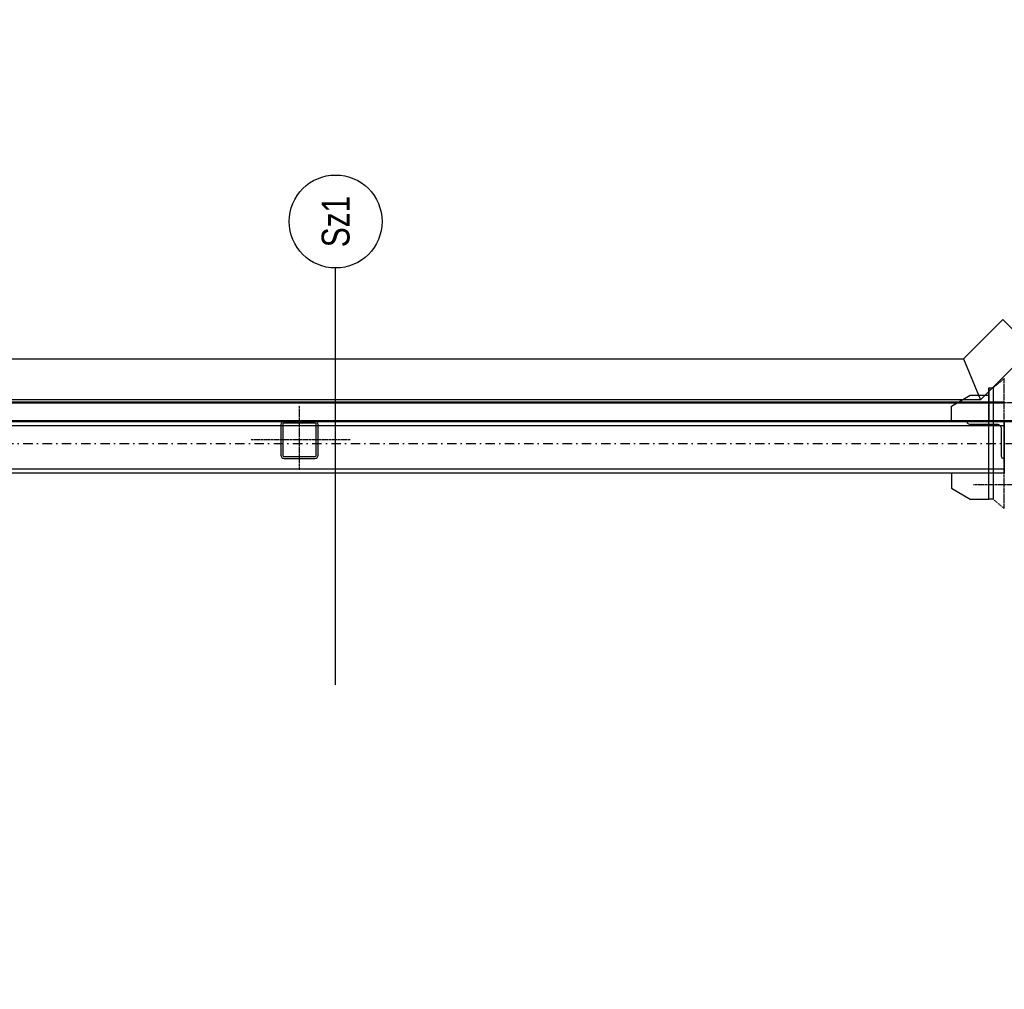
# Model space of a CAD drawing. Header units: centimetres. Extents: x 47725 to 65780, y 1892 to 12037.
# Tile 148 of 156: x 53737 to 54002, y 5624 to 5885. Entities that reach past the tile are written whole.
import ezdxf
from ezdxf.enums import TextEntityAlignment as Align

# ---------------------------------------------------------------- set-up
doc = ezdxf.new("R2010")
doc.units = ezdxf.units.CM
doc.header["$LTSCALE"] = 0.02
for name, pattern in [('CENTER2', [1.125, 0.75, -0.125, 0.125, -0.125]), ('DASHDOT2', [12.7, 6.35, -3.175, 0, -3.175]), ('DIVIDE', [31.75, 12.7, -6.35, 0, -6.35, 0, -6.35])]:
    doc.linetypes.add(name, pattern=pattern)
for name, color, linetype in [('33 - linia 2', 3, 'Continuous'), ('44 - osie 2', 6, 'CENTER2'), ('6 - linia podstawowa', 3, 'Continuous'), ('A-Grid', 191, 'DASHDOT2'), ('A-konstrukcja', 7, 'Continuous'), ('A-PRZERÓJ', 7, 'Continuous'), ('CKFUND', 7, 'DIVIDE'), ('CKPODLOGA_OPIS', 3, 'Continuous'), ('CKPODLOGA_OTOCZKI', 1, 'Continuous'), ('CKWYMIAR', 3, 'Continuous')]:
    doc.layers.add(name, color=color, linetype=linetype)
doc.layers.add('CKSCIANY_PRZEKR', color=6, linetype='Continuous', lineweight=50)
doc.styles.get("Standard").update_dxf_attribs({"font": 'ic-simplex.shx', "width": 0.8})
doc.dimstyles.new('Kopia2 CADKON cm', dxfattribs={"dimscale": 5, "dimtxt": 3, "dimasz": 2.5, "dimexe": 1.8, "dimexo": 5, "dimgap": 0.6, "dimtad": 1, "dimrnd": 0.5, "dimtxsty": 'Standard', "dimblk1": 'OBLIQUE', "dimblk2": 'OBLIQUE', "dimsah": 1, "dimcen": 2.5, "dimadec": 1, "dimazin": 2, "dimtfac": 1, "dimtix": 1, "dimtmove": 2, "dimatfit": 3, "dimldrblk": 'OPEN30', "dimfxl": 2, "dimfxlon": 1, "dimtfill": 1, "dimtolj": 1, "dimarcsym": 0})

# ---------------------------------------------------------------- blocks, each defined once
blk = doc.blocks.new('*U452')
at = {"color": 0}
blk.add_circle((0, 0), 25, dxfattribs=at)
at = {"layer": 'CKPODLOGA_OPIS', "width": 0.8}
blk.add_attdef('OZNAČENÍ', text='', height=15, dxfattribs=at).set_placement((0, 0), align=Align.MIDDLE_CENTER)
blk = doc.blocks.new('_OBLIQUE')
at = {"color": 0, "linetype": 'ByBlock'}
blk.add_line((-0.5, -0.5), (0.5, 0.5), dxfattribs=at)
blk = doc.blocks.new('*D1534')
at = {"layer": 'CKWYMIAR', "color": 0, "lineweight": -2}
for p, q in [((53613.08, 5905.52), (53613.08, 5924.52)), ((54022.23, 5905.52), (54022.23, 5924.52)), ((54022.23, 5915.52), (53613.08, 5915.52))]:
    blk.add_line(p, q, dxfattribs=at)
at = {"layer": 'CKWYMIAR', "color": 0, "lineweight": -2, "xscale": 12.5, "yscale": 12.5, "zscale": 12.5, "rotation": 180}
blk.add_blockref('_OBLIQUE', (53613.08, 5915.52), dxfattribs=at)
at = {"layer": 'CKWYMIAR', "color": 0, "lineweight": -2, "xscale": 12.5, "yscale": 12.5, "zscale": 12.5}
blk.add_blockref('_OBLIQUE', (54022.23, 5915.52), dxfattribs=at)
at = {"layer": 'CKWYMIAR', "color": 0, "lineweight": -3, "insert": (53817.66, 5906.52), "char_height": 10, "attachment_point": 5, "rotation": 180, "bg_fill": 3, "box_fill_scale": 1.1, "bg_fill_color": 256, "bg_fill_true_color": 13158600, "bg_fill_transparency": 0}
blk.add_mtext('\\A1;409', dxfattribs=at)
blk = doc.blocks.new('_Open30')
at = {"color": 0, "linetype": 'ByBlock', "lineweight": -2}
for p, q in [((-1, 0.268), (0, 0)), ((0, 0), (-1, -0.268)), ((0, 0), (-1, 0))]:
    blk.add_line(p, q, dxfattribs=at)
blk = doc.blocks.new('*D1541')
at = {"layer": 'CKWYMIAR', "color": 0, "lineweight": -2}
for p, q in [((53585.01, 5925.52), (53585.01, 5944.52)), ((54022.23, 5925.52), (54022.23, 5944.52)), ((54022.23, 5935.52), (53585.01, 5935.52))]:
    blk.add_line(p, q, dxfattribs=at)
at = {"layer": 'CKWYMIAR', "color": 0, "lineweight": -2, "xscale": 12.5, "yscale": 12.5, "zscale": 12.5, "rotation": 180}
blk.add_blockref('_OBLIQUE', (53585.01, 5935.52), dxfattribs=at)
at = {"layer": 'CKWYMIAR', "color": 0, "lineweight": -2, "xscale": 12.5, "yscale": 12.5, "zscale": 12.5}
blk.add_blockref('_OBLIQUE', (54022.23, 5935.52), dxfattribs=at)
at = {"layer": 'CKWYMIAR', "color": 0, "lineweight": -3, "insert": (53803.62, 5926.52), "char_height": 10, "attachment_point": 5, "rotation": 180, "bg_fill": 3, "box_fill_scale": 1.1, "bg_fill_color": 256, "bg_fill_true_color": 13158600, "bg_fill_transparency": 0}
blk.add_mtext('\\A1;437', dxfattribs=at)
blk = doc.blocks.new('*D1543')
at = {"layer": 'CKWYMIAR', "color": 0, "lineweight": -2}
for p, q in [((53414.59, 5945.52), (53414.59, 5964.52)), ((54022.23, 5945.52), (54022.23, 5964.52)), ((53414.59, 5955.52), (54022.23, 5955.52))]:
    blk.add_line(p, q, dxfattribs=at)
at = {"layer": 'CKWYMIAR', "color": 0, "lineweight": -2, "xscale": 12.5, "yscale": 12.5, "zscale": 12.5, "rotation": 180}
blk.add_blockref('_OBLIQUE', (53414.59, 5955.52), dxfattribs=at)
at = {"layer": 'CKWYMIAR', "color": 0, "lineweight": -2, "xscale": 12.5, "yscale": 12.5, "zscale": 12.5}
blk.add_blockref('_OBLIQUE', (54022.23, 5955.52), dxfattribs=at)
at = {"layer": 'CKWYMIAR', "color": 0, "lineweight": -3, "insert": (53718.41, 5946.52), "char_height": 10, "attachment_point": 5, "rotation": 180, "bg_fill": 3, "box_fill_scale": 1.1, "bg_fill_color": 256, "bg_fill_true_color": 13158600, "bg_fill_transparency": 0}
blk.add_mtext('\\A1;607,5', dxfattribs=at)
blk = doc.blocks.new('A$C6EA636DA')
at = {"layer": '33 - linia 2'}
for points in [[(50, 41), (50, -41, -0.414214), (41, -50), (-41, -50, -0.414214), (-50, -41), (-50, 41, -0.414214), (-41, 50), (41, 50, -0.414214)], [(45, 41), (45, -41, -0.414214), (41, -45), (-41, -45, -0.414214), (-45, -41), (-45, 41, -0.414214), (-41, 45), (41, 45, -0.414214)]]:
    blk.add_lwpolyline(points, format="xyb", close=True, dxfattribs=at)
at = {"layer": '44 - osie 2'}
for points in [[(0, -136.7), (0, 131.6)], [(80.5, 0), (-91.7, 0)]]:
    blk.add_lwpolyline(points, dxfattribs=at)
blk = doc.blocks.new('A$7E8B4D2534295')
at = {"layer": '33 - linia 2'}
blk.add_lwpolyline([(6310, -1922.8), (6310, -5814.2), (6170, -5814.2), (6170, -1922.8)], close=True, dxfattribs=at)
for points in [[(6182, -1922.8), (6182, -5814.2)], [(6298, -1922.8), (6298, -5814.2)], [(6100, -5772.2), (6170, -5772.2), (6170, -5672.2), (6130, -5672.2), (6100, -5722.2), (6100, -5722.2), (6100, -5772.2)], [(6400, -5772.2), (6310, -5772.2), (6310, -5672.2), (6350, -5672.2), (6380, -5722.2), (6380, -5722.2), (6380, -5772.2)]]:
    blk.add_lwpolyline(points, dxfattribs=at)
blk.add_lwpolyline([(6310, -5814.2), (6310, -5714.2), (6308, -5714.2, 0.414214), (6302, -5720.2), (6302, -5794.2, -0.414214), (6290, -5806.2), (6216, -5806.2, 0.414214), (6210, -5812.2), (6210, -5814.2)], format="xyb", close=True, dxfattribs=at)
blk.add_lwpolyline([(6310, -5814.2), (6310, -5714.2), (6308, -5714.2, 0.414214), (6302, -5720.2), (6302, -5794.2, -0.414214), (6290, -5806.2), (6216, -5806.2, 0.414214), (6210, -5812.2), (6210, -5814.2)], format="xyb", close=True, dxfattribs=at)
at = {"layer": '44 - osie 2'}
for points in [[(6140, -5731.5), (6140, -5841.5)], [(6360, -5731.5), (6360, -5841.5)]]:
    blk.add_lwpolyline(points, dxfattribs=at)
at = {"layer": '6 - linia podstawowa'}
blk.add_lwpolyline([(6400, -5784.2), (6100, -5784.2), (6100, -5772.2), (6400, -5772.2)], close=True, dxfattribs=at)
at = {"layer": 'CKFUND', "ltscale": 0.5}
blk.add_lwpolyline([(6425, -5814.2), (6400, -5784.2), (6100, -5784.2), (6075, -5814.2)], close=True, dxfattribs=at)
at = {"layer": '44 - osie 2', "xscale": -1}
blk.add_blockref('A$C6EA636DA', (6260, -3918.5), dxfattribs=at)

msp = doc.modelspace()

# ---------------------------------------------------------------- linework, layer by layer
for p, q in [((53991.23, 5793.354), (54001.827, 5803.952)), ((53995.786, 5782.354), (54009.605, 5796.174)), ((53596.654, 5793.354), (53991.23, 5793.354))]:
    msp.add_line(p, q)
msp.add_lwpolyline([(53991.23, 5793.354), (53995.786, 5782.354), (53595.085, 5782.354)])
at = {"layer": 'A-Grid', "ltscale": 20}
msp.add_line((53365.419, 5770.604), (54135.635, 5770.604), dxfattribs=at)
at = {"layer": 'A-konstrukcja'}
msp.add_line((54022.23, 5776.604), (53623.23, 5776.604), dxfattribs=at)
at = {"layer": 'CKPODLOGA_OTOCZKI'}
msp.add_line((53822.37, 5705.654), (53822.37, 5817.831), dxfattribs=at)
at = {"layer": 'CKSCIANY_PRZEKR'}
for p, q in [((53591.22, 5781.604), (54002.23, 5781.604)), ((53589.88, 5776.604), (54022.23, 5776.604))]:
    msp.add_line(p, q, dxfattribs=at)

# ---------------------------------------------------------------- block references
at = {"layer": 'CKPODLOGA_OTOCZKI'}
ref = msp.add_blockref('*U452', (53822.37, 5830.331), dxfattribs=dict(at, xscale=0.5, yscale=0.5, zscale=0.5, rotation=90))
ref.add_attrib('Označení', 'Sz1', dxfattribs={"layer": 'CKPODLOGA_OPIS', "height": 7.5, "rotation": 90, "width": 0.8}).set_placement((53822.37, 5830.331), align=Align.MIDDLE_CENTER)

# ---------------------------------------------------------------- next in the draw order: dimensions: what is measured, and where the dimension line sits
at = {"layer": 'CKWYMIAR', "lineweight": -3}
dim = msp.add_linear_dim(base=(53613.083, 5915.523), p1=(54022.23, 5788.104), p2=(53613.083, 5776.604), dimstyle='Kopia2 CADKON cm', override={"dimtxt": 2, "dimtoh": 1}, dxfattribs=at)
dim.commit()
dim.dimension.update_dxf_attribs({"geometry": '*D1534', "text_midpoint": (53817.656, 5906.523), "dimtype": 160, "text_rotation": 180})

# ---------------------------------------------------------------- next in the draw order: dimensions: what is measured, and where the dimension line sits
dim = msp.add_linear_dim(base=(53585.009, 5935.523), p1=(54022.23, 5788.104), p2=(53585.009, 5781.604), dimstyle='Kopia2 CADKON cm', override={"dimtxt": 2, "dimtoh": 1}, dxfattribs=at)
dim.commit()
dim.dimension.update_dxf_attribs({"geometry": '*D1541', "text_midpoint": (53803.619, 5926.523), "dimtype": 160, "text_rotation": 180})

# ---------------------------------------------------------------- next in the draw order: dimensions: what is measured, and where the dimension line sits
dim = msp.add_linear_dim(base=(54022.23, 5955.523), p1=(53414.593, 5145.604), p2=(54022.23, 5132.472), dimstyle='Kopia2 CADKON cm', override={"dimtxt": 2, "dimtoh": 1}, dxfattribs=at)
dim.commit()
dim.dimension.update_dxf_attribs({"geometry": '*D1543', "text_midpoint": (53718.411, 5946.523), "dimtype": 160, "text_rotation": 180})

# ---------------------------------------------------------------- next in the draw order: linework, layer by layer
msp.add_line((54001.827, 5803.952), (54009.605, 5796.174))

# ---------------------------------------------------------------- next in the draw order: block references
at = {"layer": 'A-PRZERÓJ', "xscale": 0.1, "yscale": 0.1, "zscale": 0.1, "rotation": 90}
msp.add_blockref('A$7E8B4D2534295', (53420.805, 5145.604), dxfattribs=at)

doc.saveas('drawing.dxf')
